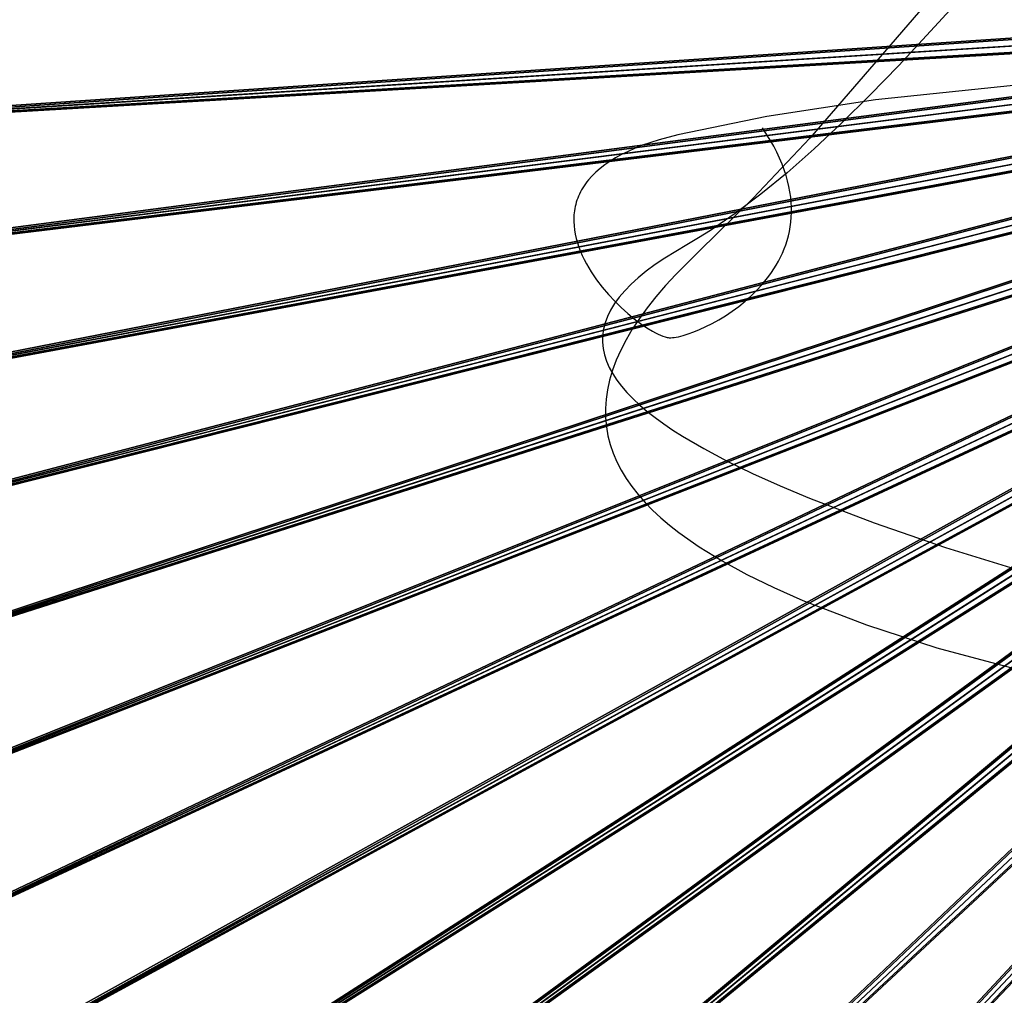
# Model space of a CAD drawing. Header units: millimetres. Extents: x -3.53 to 3.53, y -3.53 to 3.53.
# Tile 23 of 256: x -2.41 to -1.17, y -1.26 to -0.04. Entities that reach past the tile are written whole.
import ezdxf

# ---------------------------------------------------------------- set-up
doc = ezdxf.new("R2010")
doc.units = ezdxf.units.MM
doc.layers.get('0').update_dxf_attribs({"true_color": 0x5890e1})

msp = doc.modelspace()

# ---------------------------------------------------------------- linework, layer by layer
at = {"color": 34, "true_color": 0xb1581b}
for points in [[(-1.2289, -0.0169, -27.2444), (-1.3034, -0.0978, -27.2061), (-1.3396, -0.135, -27.1853), (-1.375, -0.1699, -27.1633), (-1.4096, -0.2023, -27.14), (-1.4434, -0.2321, -27.1154), (-1.4763, -0.2592, -27.0894), (-1.5083, -0.2833, -27.0619), (-1.5393, -0.3045, -27.033), (-1.5544, -0.3139, -27.0179), (-1.5692, -0.3225, -27.0025), (-1.5968, -0.3391, -26.9712), (-1.6089, -0.3473, -26.9559), (-1.62, -0.3555, -26.9407), (-1.63, -0.3637, -26.9257), (-1.639, -0.3718, -26.911), (-1.6469, -0.38, -26.8964), (-1.6538, -0.3881, -26.8819), (-1.6597, -0.3962, -26.8677), (-1.6646, -0.4043, -26.8536), (-1.6686, -0.4123, -26.8397), (-1.6715, -0.4204, -26.826), (-1.6736, -0.4284, -26.8125), (-1.6746, -0.4364, -26.7991), (-1.6748, -0.4444, -26.7859), (-1.674, -0.4524, -26.7728), (-1.6723, -0.4603, -26.7599), (-1.6698, -0.4683, -26.7471), (-1.6663, -0.4762, -26.7345), (-1.662, -0.4841, -26.7221), (-1.6569, -0.492, -26.7098), (-1.6509, -0.4999, -26.6977), (-1.6441, -0.5077, -26.6857), (-1.6365, -0.5156, -26.6738), (-1.628, -0.5234, -26.6621), (-1.6188, -0.5313, -26.6505), (-1.6089, -0.5391, -26.6391), (-1.5981, -0.5469, -26.6278), (-1.5867, -0.5547, -26.6166), (-1.5745, -0.5625, -26.6056), (-1.5479, -0.578, -26.5838), (-1.5186, -0.5936, -26.5626), (-1.4866, -0.6091, -26.5419), (-1.4521, -0.6245, -26.5216), (-1.4151, -0.64, -26.5017), (-1.3342, -0.6709, -26.4632), (-1.2448, -0.7018, -26.4262), (-1.0436, -0.7636, -26.3562)], [(-1.2654, -0.0154, -23.4924), (-1.415, -0.1887, -23.4161), (-1.4858, -0.2639, -23.3781), (-1.5536, -0.3304, -23.34), (-1.583, -0.3595, -23.3218), (-1.596, -0.3737, -23.3127), (-1.608, -0.3877, -23.3035), (-1.6188, -0.4014, -23.2944), (-1.6286, -0.415, -23.2852), (-1.6374, -0.4283, -23.276), (-1.6451, -0.4415, -23.2668), (-1.6518, -0.4544, -23.2576), (-1.6575, -0.4671, -23.2484), (-1.6621, -0.4797, -23.2391), (-1.6658, -0.492, -23.2299), (-1.6685, -0.5041, -23.2206), (-1.6703, -0.5161, -23.2113), (-1.6711, -0.5278, -23.202), (-1.671, -0.5394, -23.1927), (-1.6699, -0.5508, -23.1834), (-1.668, -0.562, -23.1741), (-1.6652, -0.573, -23.1647), (-1.6615, -0.5838, -23.1554), (-1.6569, -0.5945, -23.146), (-1.6515, -0.605, -23.1366), (-1.6452, -0.6153, -23.1272), (-1.6381, -0.6255, -23.1178), (-1.6302, -0.6355, -23.1084), (-1.6215, -0.6454, -23.099), (-1.612, -0.6551, -23.0896), (-1.6018, -0.6646, -23.0802), (-1.5908, -0.674, -23.0707), (-1.579, -0.6832, -23.0613), (-1.5534, -0.7013, -23.0423), (-1.5249, -0.7188, -23.0233), (-1.4937, -0.7358, -23.0043), (-1.4599, -0.7522, -22.9853), (-1.4236, -0.7682, -22.9662), (-1.344, -0.7987, -22.9279), (-1.2558, -0.8276, -22.8895), (-1.0567, -0.881, -22.8125)]]:
    msp.add_polyline3d(points, dxfattribs=at)
at = {"color": 18, "true_color": 0x000000}
for points in [[(-0.9869, -0.105, -23.3369), (-1.3327, -0.1407, -23.3361), (-1.4688, -0.1615, -23.3359), (-1.5804, -0.1844, -23.3358), (-1.6038, -0.1907, -23.3358), (-1.6246, -0.1977, -23.3359), (-1.634, -0.2015, -23.3359), (-1.6428, -0.2054, -23.3359), (-1.6509, -0.2094, -23.336), (-1.6585, -0.2136, -23.336), (-1.6655, -0.2179, -23.336), (-1.6719, -0.2224, -23.3361), (-1.6778, -0.2269, -23.3362), (-1.6832, -0.2316, -23.3362), (-1.688, -0.2363, -23.3363), (-1.6923, -0.2412, -23.3363), (-1.6943, -0.2436, -23.3364), (-1.6961, -0.2461, -23.3364), (-1.6978, -0.2486, -23.3364), (-1.6994, -0.2511, -23.3365), (-1.7009, -0.2537, -23.3365), (-1.7023, -0.2562, -23.3366), (-1.7036, -0.2588, -23.3366), (-1.7048, -0.2614, -23.3366), (-1.7058, -0.2639, -23.3367), (-1.7068, -0.2666, -23.3367), (-1.7076, -0.2692, -23.3368), (-1.7083, -0.2718, -23.3368), (-1.709, -0.2745, -23.3368), (-1.7095, -0.2771, -23.3369), (-1.71, -0.2798, -23.3369), (-1.7103, -0.2824, -23.337), (-1.7106, -0.2851, -23.337), (-1.7107, -0.2878, -23.3371), (-1.7108, -0.2905, -23.3371), (-1.7108, -0.2932, -23.3372), (-1.7105, -0.2985, -23.3372), (-1.7099, -0.3039, -23.3373), (-1.7089, -0.3093, -23.3374), (-1.7077, -0.3147, -23.3375), (-1.7062, -0.32, -23.3376), (-1.7044, -0.3254, -23.3377), (-1.7024, -0.3307, -23.3378), (-1.7001, -0.3359, -23.3379), (-1.6976, -0.3411, -23.338), (-1.6949, -0.3463, -23.3381), (-1.6889, -0.3564, -23.3383), (-1.6822, -0.3662, -23.3385), (-1.675, -0.3757, -23.3387), (-1.6674, -0.3847, -23.3389), (-1.6594, -0.3932, -23.3391), (-1.6513, -0.4012, -23.3392), (-1.6431, -0.4086, -23.3394), (-1.635, -0.4153, -23.3395), (-1.627, -0.4213, -23.3396), (-1.6193, -0.4266, -23.3398), (-1.612, -0.4309, -23.3399), (-1.6085, -0.4328, -23.3399), (-1.6052, -0.4344, -23.3399), (-1.6021, -0.4358, -23.34), (-1.5991, -0.437, -23.34), (-1.5963, -0.4379, -23.34), (-1.595, -0.4382, -23.34), (-1.5937, -0.4385, -23.34), (-1.5925, -0.4387, -23.34), (-1.5914, -0.4389, -23.34), (-1.5903, -0.4389, -23.34), (-1.5893, -0.4389, -23.34), (-1.5872, -0.4388, -23.34), (-1.5849, -0.4386, -23.34), (-1.5824, -0.4382, -23.34), (-1.5797, -0.4377, -23.34), (-1.5738, -0.4362, -23.34), (-1.5674, -0.4342, -23.34), (-1.5604, -0.4317, -23.34), (-1.553, -0.4287, -23.34), (-1.5453, -0.4251, -23.34), (-1.5372, -0.4211, -23.34), (-1.529, -0.4165, -23.34), (-1.5207, -0.4114, -23.34), (-1.5123, -0.4058, -23.34), (-1.504, -0.3997, -23.34), (-1.4958, -0.3931, -23.34), (-1.4879, -0.3859, -23.34), (-1.4802, -0.3783, -23.34), (-1.473, -0.3702, -23.34), (-1.4661, -0.3616, -23.34), (-1.4629, -0.3571, -23.34), (-1.4598, -0.3525, -23.34), (-1.4569, -0.3478, -23.34), (-1.4542, -0.343, -23.34), (-1.4516, -0.338, -23.34), (-1.4492, -0.3329, -23.34), (-1.447, -0.3277, -23.34), (-1.4451, -0.3224, -23.34), (-1.4433, -0.3169, -23.34), (-1.4418, -0.3114, -23.34), (-1.4405, -0.3057, -23.34), (-1.4394, -0.2999, -23.34), (-1.4386, -0.294, -23.34), (-1.4381, -0.2879, -23.34), (-1.4378, -0.2818, -23.34), (-1.4379, -0.2755, -23.34), (-1.4382, -0.2691, -23.34), (-1.4388, -0.2626, -23.34), (-1.4398, -0.256, -23.34), (-1.4411, -0.2493, -23.34), (-1.4427, -0.2424, -23.34), (-1.4447, -0.2355, -23.34), (-1.447, -0.2284, -23.34), (-1.4497, -0.2212, -23.34), (-1.4528, -0.2139, -23.34), (-1.4563, -0.2065, -23.34), (-1.4602, -0.199, -23.34), (-1.4645, -0.1914, -23.34), (-1.4743, -0.1758, -23.34)], [(-0.9869, -0.105, -26.9993), (-1.3327, -0.1407, -26.9985), (-1.4688, -0.1615, -26.9983), (-1.5804, -0.1844, -26.9982), (-1.6038, -0.1907, -26.9983), (-1.6246, -0.1977, -26.9983), (-1.634, -0.2015, -26.9983), (-1.6428, -0.2054, -26.9984), (-1.6509, -0.2094, -26.9984), (-1.6585, -0.2136, -26.9984), (-1.6655, -0.2179, -26.9985), (-1.6719, -0.2224, -26.9985), (-1.6778, -0.2269, -26.9986), (-1.6832, -0.2316, -26.9986), (-1.688, -0.2363, -26.9987), (-1.6923, -0.2412, -26.9988), (-1.6943, -0.2436, -26.9988), (-1.6961, -0.2461, -26.9988), (-1.6978, -0.2486, -26.9989), (-1.6994, -0.2511, -26.9989), (-1.7009, -0.2537, -26.9989), (-1.7023, -0.2562, -26.999), (-1.7036, -0.2588, -26.999), (-1.7048, -0.2614, -26.9991), (-1.7058, -0.264, -26.9991), (-1.7068, -0.2666, -26.9991), (-1.7076, -0.2692, -26.9992), (-1.7083, -0.2718, -26.9992), (-1.709, -0.2745, -26.9993), (-1.7095, -0.2771, -26.9993), (-1.71, -0.2798, -26.9994), (-1.7103, -0.2824, -26.9994), (-1.7106, -0.2851, -26.9994), (-1.7107, -0.2878, -26.9995), (-1.7108, -0.2905, -26.9995), (-1.7108, -0.2932, -26.9996), (-1.7105, -0.2985, -26.9997), (-1.7099, -0.3039, -26.9998), (-1.7089, -0.3093, -26.9999), (-1.7077, -0.3147, -27), (-1.7062, -0.32, -27.0001), (-1.7044, -0.3254, -27.0002), (-1.7024, -0.3307, -27.0003), (-1.7001, -0.3359, -27.0004), (-1.6976, -0.3411, -27.0005), (-1.6949, -0.3463, -27.0006), (-1.6889, -0.3564, -27.0007), (-1.6822, -0.3662, -27.0009), (-1.675, -0.3757, -27.0011), (-1.6674, -0.3847, -27.0013), (-1.6594, -0.3932, -27.0015), (-1.6513, -0.4012, -27.0016), (-1.6431, -0.4086, -27.0018), (-1.635, -0.4153, -27.0019), (-1.627, -0.4213, -27.0021), (-1.6193, -0.4266, -27.0022), (-1.612, -0.4309, -27.0023), (-1.6085, -0.4328, -27.0023), (-1.6052, -0.4344, -27.0024), (-1.6021, -0.4358, -27.0024), (-1.5991, -0.437, -27.0024), (-1.5963, -0.4379, -27.0024), (-1.595, -0.4382, -27.0024), (-1.5937, -0.4385, -27.0024), (-1.5925, -0.4387, -27.0025), (-1.5914, -0.4389, -27.0025), (-1.5903, -0.4389, -27.0025), (-1.5893, -0.4389, -27.0025), (-1.5872, -0.4388, -27.0025), (-1.5849, -0.4386, -27.0025), (-1.5824, -0.4382, -27.0025), (-1.5797, -0.4377, -27.0025), (-1.5738, -0.4362, -27.0025), (-1.5674, -0.4342, -27.0025), (-1.5604, -0.4317, -27.0025), (-1.553, -0.4287, -27.0025), (-1.5453, -0.4251, -27.0025), (-1.5372, -0.4211, -27.0025), (-1.529, -0.4165, -27.0025), (-1.5207, -0.4114, -27.0025), (-1.5123, -0.4058, -27.0025), (-1.504, -0.3997, -27.0025), (-1.4958, -0.3931, -27.0025), (-1.4879, -0.3859, -27.0025), (-1.4802, -0.3783, -27.0025), (-1.473, -0.3702, -27.0025), (-1.4661, -0.3616, -27.0025), (-1.4629, -0.3571, -27.0025), (-1.4598, -0.3525, -27.0025), (-1.4569, -0.3478, -27.0025), (-1.4542, -0.343, -27.0025), (-1.4516, -0.338, -27.0025), (-1.4492, -0.3329, -27.0025), (-1.447, -0.3277, -27.0025), (-1.4451, -0.3224, -27.0025), (-1.4433, -0.3169, -27.0025), (-1.4418, -0.3114, -27.0025), (-1.4405, -0.3057, -27.0025), (-1.4394, -0.2999, -27.0025), (-1.4386, -0.294, -27.0025), (-1.4381, -0.2879, -27.0025), (-1.4378, -0.2818, -27.0025), (-1.4379, -0.2755, -27.0025), (-1.4382, -0.2691, -27.0025), (-1.4388, -0.2626, -27.0025), (-1.4398, -0.256, -27.0025), (-1.4411, -0.2493, -27.0025), (-1.4427, -0.2424, -27.0025), (-1.4447, -0.2355, -27.0025), (-1.447, -0.2284, -27.0025), (-1.4497, -0.2212, -27.0025), (-1.4528, -0.2139, -27.0025), (-1.4563, -0.2065, -27.0025), (-1.4602, -0.199, -27.0025), (-1.4645, -0.1914, -27.0025), (-1.4743, -0.1758, -27.0025)]]:
    msp.add_polyline3d(points, dxfattribs=at)

# ---------------------------------------------------------------- meshes
at = {"color": 206, "true_color": 0x6c0888}
mesh = msp.add_polyface(dxfattribs=at)
corners = [(-2.9441, 0, 33), (-0.1996, -0.0126, 33), (-2.9383, -0.1849, 33), (-0.2, 0, 33.3402), (-2.8696, 0, 33.3253), (-2.864, -0.1802, 33.3253), (-0.1984, -0.0251, 33), (-2.9209, -0.369, 33), (-0.1996, -0.0126, 33.3402), (-2.847, -0.3597, 33.3253), (-0.1965, -0.0375, 33), (-2.892, -0.5517, 33), (-0.1984, -0.0251, 33.3402), (-2.8188, -0.5377, 33.3253), (-0.1937, -0.0497, 33), (-2.8516, -0.7322, 33), (-0.1965, -0.0375, 33.3402), (-2.7795, -0.7136, 33.3253), (-0.1902, -0.0618, 33), (-2.8, -0.9098, 33), (-0.1937, -0.0497, 33.3402), (-2.7292, -0.8868, 33.3253), (-0.186, -0.0736, 33), (-2.7374, -1.0838, 33), (-0.1902, -0.0618, 33.3402), (-2.6681, -1.0564, 33.3253), (-0.181, -0.0852, 33), (-2.6639, -1.2535, 33), (-0.186, -0.0736, 33.3402), (-2.5965, -1.2218, 33.3253), (-0.1753, -0.0964, 33), (-2.5799, -1.4183, 33), (-0.181, -0.0852, 33.3402), (-2.5147, -1.3825, 33.3253), (-0.1689, -0.1072, 33), (-2.4858, -1.5775, 33), (-0.1753, -0.0964, 33.3402), (-2.4229, -1.5376, 33.3253), (-2.5145, -1.5957, 33.0024), (-2.4006, -1.7441, 33.0011), (-2.4093, -1.7505, 33.0024), (-2.5054, -1.5899, 33.0011), (-2.3914, -1.7375, 33.0003), (-2.4958, -1.5839, 33.0003), (-2.3818, -1.7305, 33), (-0.1618, -0.1176, 33), (-0.1689, -0.1072, 33.3402), (-2.3216, -1.6867, 33.3253), (-2.4984, -1.5855, 33.5487), (-2.3939, -1.7393, 33.5487), (-2.3698, -1.7217, 34.213), (-2.4801, -1.8019, 33.0453), (-2.4754, -1.7985, 33.0395), (-2.3576, -1.9504, 33.0395), (-2.4705, -1.7949, 33.0341), (-2.3529, -1.9465, 33.0341), (-2.4652, -1.791, 33.029), (-2.3478, -1.9423, 33.029), (-2.4595, -1.7869, 33.0243), (-2.3424, -1.9378, 33.0243), (-2.4535, -1.7825, 33.0199), (-2.3367, -1.9331, 33.0199), (-2.4471, -1.7779, 33.0159), (-2.3306, -1.928, 33.0159), (-2.4403, -1.773, 33.0123), (-2.3241, -1.9227, 33.0123), (-2.4331, -1.7678, 33.0092), (-2.3173, -1.9171, 33.0092), (-2.4256, -1.7623, 33.0064), (-2.3102, -1.9111, 33.0064), (-2.4177, -1.7565, 33.0042), (-2.3026, -1.9049, 33.0042), (-2.2947, -1.8983, 33.0024), (-2.2863, -1.8914, 33.0011), (-2.2776, -1.8842, 33.0003), (-2.2685, -1.8766, 33), (-0.1541, -0.1275, 33), (-0.1618, -0.1176, 33.3402), (-2.2111, -1.8292, 33.3253), (-2.2799, -1.8861, 33.5487), (-2.257, -1.8671, 34.213), (-2.5144, -1.8268, 34.3484), (-2.3947, -1.9811, 34.3484), (-0.1458, -0.1369, 33), (-2.1462, -2.0154, 33), (-0.1541, -0.1275, 33.3402), (-2.0919, -1.9644, 33.3253), (-0.1369, -0.1458, 33), (-2.0154, -2.1462, 33), (-0.1458, -0.1369, 33.3402), (-1.9644, -2.0919, 33.3253), (-0.1275, -0.1541, 33), (-1.8766, -2.2685, 33), (-0.1369, -0.1458, 33.3402), (-1.8292, -2.2111, 33.3253), (-0.1176, -0.1618, 33), (-1.7305, -2.3818, 33)]
mesh.append_faces([[corners[k] for k in face] for face in [(0, 1, 2), (2, 6, 7), (7, 10, 11), (11, 14, 15), (15, 18, 19), (19, 22, 23), (23, 26, 27), (27, 30, 31), (31, 34, 35), (38, 39, 40), (41, 42, 39), (43, 44, 42), (35, 45, 44), (37, 49, 47), (48, 50, 49), (68, 71, 69), (70, 72, 71), (40, 73, 72), (39, 74, 73), (42, 75, 74), (44, 76, 75), (47, 79, 78), (49, 80, 79), (50, 82, 80), (75, 83, 84), (84, 87, 88), (88, 91, 92), (92, 95, 96)]], dxfattribs={"vtx0": -1, "color": 206})
mesh.append_faces([[corners[k] for k in face] for face in [(3, 4, 5), (8, 5, 9), (12, 9, 13), (16, 13, 17), (20, 17, 21), (24, 21, 25), (28, 25, 29), (32, 29, 33), (36, 33, 37), (46, 37, 47), (37, 48, 49), (51, 52, 53), (52, 54, 55), (54, 56, 57), (56, 58, 59), (58, 60, 61), (60, 62, 63), (62, 64, 65), (64, 66, 67), (66, 68, 69), (68, 70, 71), (70, 40, 72), (40, 39, 73), (39, 42, 74), (42, 44, 75), (77, 47, 78), (47, 49, 79), (49, 50, 80), (50, 81, 82), (85, 78, 86), (89, 86, 90), (93, 90, 94)]], dxfattribs={"vtx2": -1, "color": 206})
mesh = msp.add_polyface(dxfattribs=at)
corners = [(-2.9441, 0, 33), (-0.2, 0, 33), (-0.1996, -0.0126, 33), (-0.2, 0, 33.3402), (-0.1996, -0.0126, 33.3402), (-2.864, -0.1802, 33.3253), (-2.9383, -0.1849, 33), (-0.1984, -0.0251, 33), (-0.1984, -0.0251, 33.3402), (-2.847, -0.3597, 33.3253), (-2.9209, -0.369, 33), (-0.1965, -0.0375, 33), (-0.1965, -0.0375, 33.3402), (-2.8188, -0.5377, 33.3253), (-2.892, -0.5517, 33), (-0.1937, -0.0497, 33), (-0.1937, -0.0497, 33.3402), (-2.7795, -0.7136, 33.3253), (-2.8516, -0.7322, 33), (-0.1902, -0.0618, 33), (-0.1902, -0.0618, 33.3402), (-2.7292, -0.8868, 33.3253), (-0.186, -0.0736, 33.3402), (-0.186, -0.0736, 33), (-0.181, -0.0852, 33.3402), (-0.181, -0.0852, 33), (-0.1753, -0.0964, 33.3402), (-0.1753, -0.0964, 33), (-0.1689, -0.1072, 33.3402), (-0.1689, -0.1072, 33), (-0.1618, -0.1176, 33.3402), (-0.1618, -0.1176, 33), (-0.1541, -0.1275, 33.3402), (-0.1541, -0.1275, 33), (-0.1458, -0.1369, 33.3402), (-0.1458, -0.1369, 33), (-0.1369, -0.1458, 33.3402), (-0.1369, -0.1458, 33), (-0.1275, -0.1541, 33.3402), (-0.1275, -0.1541, 33), (-0.1176, -0.1618, 33.3402), (-0.1176, -0.1618, 33), (-0.1072, -0.1689, 33.3402), (-0.1072, -0.1689, 33), (-0.0964, -0.1753, 33.3402), (-0.0964, -0.1753, 33), (-0.0852, -0.181, 33.3402), (-0.0852, -0.181, 33), (-0.0736, -0.186, 33.3402), (-0.0736, -0.186, 33), (-0.0618, -0.1902, 33.3402), (-0.0618, -0.1902, 33), (-0.0497, -0.1937, 33.3402), (-0.0497, -0.1937, 33), (-0.0375, -0.1965, 33.3402), (-0.0375, -0.1965, 33), (-0.0251, -0.1984, 33.3402), (-0.0251, -0.1984, 33), (-0.0126, -0.1996, 33.3402), (-0.0126, -0.1996, 33), (0, -0.2, 33.3402), (0, -0.2, 33)]
mesh.append_faces([[corners[k] for k in face] for face in [(1, 4, 2), (3, 5, 4), (2, 8, 7), (4, 9, 8), (7, 12, 11), (8, 13, 12), (11, 16, 15), (12, 17, 16), (15, 20, 19), (16, 21, 20), (19, 22, 23), (23, 24, 25), (25, 26, 27), (27, 28, 29), (29, 30, 31), (31, 32, 33), (33, 34, 35), (35, 36, 37), (37, 38, 39), (39, 40, 41), (41, 42, 43), (43, 44, 45), (45, 46, 47), (47, 48, 49), (49, 50, 51), (51, 52, 53), (53, 54, 55), (55, 56, 57), (57, 58, 59), (59, 60, 61)]], dxfattribs={"vtx0": -1, "color": 206})
mesh.append_faces([[corners[k] for k in face] for face in [(0, 1, 2), (1, 3, 4), (6, 2, 7), (2, 4, 8), (10, 7, 11), (7, 8, 12), (14, 11, 15), (11, 12, 16), (18, 15, 19), (15, 16, 20), (19, 20, 22), (23, 22, 24), (25, 24, 26), (27, 26, 28), (29, 28, 30), (31, 30, 32), (33, 32, 34), (35, 34, 36), (37, 36, 38), (39, 38, 40), (41, 40, 42), (43, 42, 44), (45, 44, 46), (47, 46, 48), (49, 48, 50), (51, 50, 52), (53, 52, 54), (55, 54, 56), (57, 56, 58), (59, 58, 60)]], dxfattribs={"vtx2": -1, "color": 206})
mesh = msp.add_polyface(dxfattribs=at)
corners = [(-3.3489, -0.8599, -8.7778), (-3.3885, -0.6464, -8.7725), (-3.3963, -0.6479, -8.7778), (-3.3412, -0.8579, -8.7725), (-3.3802, -0.6448, -8.7675), (-3.333, -0.8558, -8.7675), (-3.3714, -0.6431, -8.763), (-3.3243, -0.8535, -8.763), (-3.362, -0.6413, -8.7589), (-3.3151, -0.8512, -8.7589), (-3.3522, -0.6395, -8.7553), (-3.3054, -0.8487, -8.7553), (-3.3418, -0.6375, -8.7522), (-3.2952, -0.8461, -8.7522), (-3.3309, -0.6354, -8.7497), (-3.2844, -0.8433, -8.7497), (-3.3194, -0.6332, -8.7476), (-3.2731, -0.8404, -8.7476), (-3.3073, -0.6309, -8.7461), (-3.2612, -0.8373, -8.7461), (-3.2947, -0.6285, -8.7452), (-3.2487, -0.8341, -8.7452), (-3.2815, -0.626, -8.7449), (-3.1539, -0.8098, -9.1141), (-3.2981, -0.6291, -9.3675), (-3.1985, -0.6101, -9.1141), (-3.2521, -0.835, -9.3675), (-3.2649, -0.6228, -11.5706), (-3.2193, -0.8266, -11.5706), (-3.4641, -0.6608, -11.7242), (-3.3957, -0.429, -8.7589), (-3.3857, -0.4277, -8.7553), (-3.3752, -0.4264, -8.7522), (-3.3642, -0.425, -8.7497), (-3.3526, -0.4235, -8.7476), (-3.3404, -0.422, -8.7461), (-3.3277, -0.4204, -8.7452), (-3.3143, -0.4187, -8.7449), (-3.3311, -0.4208, -9.3675), (-3.2305, -0.4081, -9.1141), (-3.2976, -0.4166, -11.5706), (-3.4987, -0.442, -11.7242), (-3.3842, -0.2129, -8.7497), (-3.3726, -0.2122, -8.7476), (-3.3603, -0.2114, -8.7461), (-3.3475, -0.2106, -8.7452), (-3.3341, -0.2098, -8.7449), (-0.2265, -0.0143, -8.7449), (-3.3509, -0.2108, -9.3675), (-3.2497, -0.2045, -9.1141), (-3.3172, -0.2087, -11.5706), (-3.5196, -0.2214, -11.7242), (-3.3792, 0, -8.7476), (-3.367, 0, -8.7461), (-3.3541, 0, -8.7452), (-3.3407, 0, -8.7449), (-0.2269, 0, -8.7449), (-3.3576, 0, -9.3675), (-3.2562, 0, -9.1141), (-3.3238, 0, -11.5706)]
mesh.append_faces([[corners[k] for k in face] for face in [(0, 1, 2), (3, 4, 1), (5, 6, 4), (7, 8, 6), (9, 10, 8), (11, 12, 10), (13, 14, 12), (15, 16, 14), (17, 18, 16), (19, 20, 18), (21, 22, 20), (23, 24, 25), (26, 27, 24), (28, 29, 27), (10, 32, 31), (12, 33, 32), (14, 34, 33), (16, 35, 34), (18, 36, 35), (20, 37, 36), (25, 38, 39), (24, 40, 38), (27, 41, 40), (33, 43, 42), (34, 44, 43), (35, 45, 44), (36, 46, 45), (37, 47, 46), (39, 48, 49), (38, 50, 48), (40, 51, 50), (43, 53, 52), (44, 54, 53), (45, 55, 54), (46, 56, 55), (49, 57, 58), (48, 59, 57)]], dxfattribs={"vtx0": -1, "color": 206})
mesh.append_faces([[corners[k] for k in face] for face in [(6, 8, 30), (8, 10, 31), (10, 12, 32), (12, 14, 33), (14, 16, 34), (16, 18, 35), (18, 20, 36), (20, 22, 37), (25, 24, 38), (24, 27, 40), (32, 33, 42), (33, 34, 43), (34, 35, 44), (35, 36, 45), (36, 37, 46), (39, 38, 48), (38, 40, 50), (42, 43, 52), (43, 44, 53), (44, 45, 54), (45, 46, 55), (49, 48, 57), (48, 50, 59)]], dxfattribs={"vtx2": -1, "color": 206})
mesh = msp.add_polyface(dxfattribs=at)
corners = [(-1.0323, -3.1772, -8.7449), (-0.0701, -0.2158, -8.7449), (-0.0835, -0.211, -8.7449), (-0.0701, -0.2158, -9.131), (-1.1987, -3.0275, -9.1141), (-0.0835, -0.211, -9.131), (-1.2298, -3.1061, -8.7449), (-0.0966, -0.2053, -8.7449), (-1.3864, -2.9463, -9.1141), (-0.0966, -0.2053, -9.131), (-1.4224, -3.0227, -8.7449), (-0.1093, -0.1989, -8.7449), (-1.5687, -2.8534, -9.1141), (-0.1093, -0.1989, -9.131), (-1.6094, -2.9274, -8.7449), (-0.1216, -0.1916, -8.7449), (-1.7447, -2.7493, -9.1141), (-0.1216, -0.1916, -9.131), (-1.79, -2.8206, -8.7449), (-0.1334, -0.1836, -8.7449), (-1.9139, -2.6343, -9.1141), (-0.1334, -0.1836, -9.131), (-1.9636, -2.7027, -8.7449), (-0.1447, -0.1749, -8.7449), (-2.0756, -2.5089, -9.1141), (-0.1447, -0.1749, -9.131), (-2.1294, -2.574, -8.7449), (-0.1554, -0.1654, -8.7449), (-2.229, -2.3736, -9.1141), (-0.1554, -0.1654, -9.131), (-2.2868, -2.4352, -8.7449), (-0.1654, -0.1554, -8.7449), (-2.3736, -2.229, -9.1141), (-0.1654, -0.1554, -9.131), (-2.4352, -2.2868, -8.7449), (-0.1749, -0.1447, -8.7449), (-2.5089, -2.0756, -9.1141), (-0.1749, -0.1447, -9.131), (-2.574, -2.1294, -8.7449), (-0.1836, -0.1334, -8.7449), (-2.6343, -1.9139, -9.1141), (-0.1836, -0.1334, -9.131), (-2.7027, -1.9636, -8.7449), (-0.1916, -0.1216, -8.7449), (-2.8206, -1.79, -8.7449), (-2.7493, -1.7447, -9.1141), (-0.1916, -0.1216, -9.131), (-0.1989, -0.1093, -8.7449), (-2.9274, -1.6094, -8.7449), (-2.8534, -1.5687, -9.1141), (-0.1989, -0.1093, -9.131), (-0.2053, -0.0966, -8.7449), (-3.0227, -1.4224, -8.7449), (-2.9463, -1.3864, -9.1141), (-0.2053, -0.0966, -9.131), (-0.211, -0.0835, -8.7449), (-3.1061, -1.2298, -8.7449), (-3.0275, -1.1987, -9.1141), (-0.211, -0.0835, -9.131), (-0.2158, -0.0701, -8.7449), (-3.1772, -1.0323, -8.7449), (-3.0968, -1.0062, -9.1141), (-0.2158, -0.0701, -9.131), (-0.2198, -0.0564, -8.7449), (-3.2357, -0.8308, -8.7449), (-3.1539, -0.8098, -9.1141), (-0.2198, -0.0564, -9.131), (-0.2229, -0.0425, -8.7449), (-3.2815, -0.626, -8.7449), (-3.1985, -0.6101, -9.1141), (-0.2229, -0.0425, -9.131), (-0.2252, -0.0284, -8.7449), (-3.3143, -0.4187, -8.7449), (-3.2305, -0.4081, -9.1141), (-0.2252, -0.0284, -9.131), (-0.2265, -0.0143, -8.7449), (-3.2497, -0.2045, -9.1141), (-0.2265, -0.0143, -9.131), (-3.3341, -0.2098, -8.7449), (-0.2269, 0, -8.7449), (-3.2562, 0, -9.1141), (-0.2269, 0, -9.131)]
mesh.append_faces([[corners[k] for k in face] for face in [(3, 4, 5), (5, 8, 9), (9, 12, 13), (13, 16, 17), (17, 20, 21), (21, 24, 25), (25, 28, 29), (29, 32, 33), (33, 36, 37), (37, 40, 41), (42, 43, 44), (41, 45, 46), (44, 47, 48), (46, 49, 50), (48, 51, 52), (50, 53, 54), (52, 55, 56), (54, 57, 58), (56, 59, 60), (58, 61, 62), (60, 63, 64), (62, 65, 66), (64, 67, 68), (66, 69, 70), (68, 71, 72), (70, 73, 74), (74, 76, 77), (77, 80, 81)]], dxfattribs={"vtx0": -1, "color": 206})
mesh.append_faces([[corners[k] for k in face] for face in [(0, 1, 2), (6, 2, 7), (10, 7, 11), (14, 11, 15), (18, 15, 19), (22, 19, 23), (26, 23, 27), (30, 27, 31), (34, 31, 35), (38, 35, 39), (37, 36, 40), (42, 39, 43), (41, 40, 45), (44, 43, 47), (46, 45, 49), (48, 47, 51), (50, 49, 53), (52, 51, 55), (54, 53, 57), (56, 55, 59), (58, 57, 61), (60, 59, 63), (62, 61, 65), (64, 63, 67), (66, 65, 69), (68, 67, 71), (70, 69, 73), (72, 71, 75), (74, 73, 76), (78, 75, 79), (77, 76, 80)]], dxfattribs={"vtx2": -1, "color": 206})
mesh = msp.add_polyface(dxfattribs=at)
corners = [(-2.8, -0.9098, 33), (-0.1902, -0.0618, 33), (-0.186, -0.0736, 33), (-0.1902, -0.0618, 33.3402), (-2.6681, -1.0564, 33.3253), (-0.186, -0.0736, 33.3402), (-2.7374, -1.0838, 33), (-0.181, -0.0852, 33), (-2.5965, -1.2218, 33.3253), (-0.181, -0.0852, 33.3402), (-2.6639, -1.2535, 33), (-0.1753, -0.0964, 33), (-2.5147, -1.3825, 33.3253), (-0.1753, -0.0964, 33.3402), (-2.5799, -1.4183, 33), (-0.1689, -0.1072, 33), (-2.4229, -1.5376, 33.3253), (-0.1689, -0.1072, 33.3402), (-2.4858, -1.5775, 33), (-0.1618, -0.1176, 33), (-2.3216, -1.6867, 33.3253), (-0.1618, -0.1176, 33.3402), (-2.3818, -1.7305, 33), (-0.1541, -0.1275, 33), (-2.2111, -1.8292, 33.3253), (-0.1541, -0.1275, 33.3402), (-2.2685, -1.8766, 33), (-0.1458, -0.1369, 33), (-2.0919, -1.9644, 33.3253), (-0.1458, -0.1369, 33.3402), (-2.1462, -2.0154, 33), (-0.1369, -0.1458, 33), (-1.9644, -2.0919, 33.3253), (-0.1369, -0.1458, 33.3402), (-2.0154, -2.1462, 33), (-0.1275, -0.1541, 33), (-1.8292, -2.2111, 33.3253), (-0.1275, -0.1541, 33.3402), (-1.8766, -2.2685, 33), (-0.1176, -0.1618, 33), (-1.6867, -2.3216, 33.3253), (-0.1176, -0.1618, 33.3402), (-1.7305, -2.3818, 33), (-0.1072, -0.1689, 33), (-1.5775, -2.4858, 33), (-1.5376, -2.4229, 33.3253), (-0.1072, -0.1689, 33.3402), (-0.0964, -0.1753, 33), (-1.4183, -2.5799, 33), (-1.3825, -2.5147, 33.3253), (-0.0964, -0.1753, 33.3402), (-0.0852, -0.181, 33), (-1.2535, -2.6639, 33), (-1.2218, -2.5965, 33.3253), (-0.0852, -0.181, 33.3402), (-0.0736, -0.186, 33), (-1.0838, -2.7374, 33), (-1.0564, -2.6681, 33.3253), (-0.0736, -0.186, 33.3402), (-0.0618, -0.1902, 33), (-0.9098, -2.8, 33), (-0.8868, -2.7292, 33.3253), (-0.0618, -0.1902, 33.3402), (-0.0497, -0.1937, 33), (-0.7322, -2.8516, 33), (-0.7136, -2.7795, 33.3253), (-0.0497, -0.1937, 33.3402), (-0.0375, -0.1965, 33), (-0.5517, -2.892, 33), (-0.5377, -2.8188, 33.3253), (-0.0375, -0.1965, 33.3402), (-0.0251, -0.1984, 33), (-0.369, -2.9209, 33), (-0.3597, -2.847, 33.3253), (-0.0251, -0.1984, 33.3402), (-0.0126, -0.1996, 33), (-0.1802, -2.864, 33.3253), (-0.0126, -0.1996, 33.3402), (-0.1849, -2.9383, 33), (0, -0.2, 33), (0, -2.8696, 33.3253), (0, -0.2, 33.3402)]
mesh.append_faces([[corners[k] for k in face] for face in [(3, 4, 5), (5, 8, 9), (9, 12, 13), (13, 16, 17), (17, 20, 21), (21, 24, 25), (25, 28, 29), (29, 32, 33), (33, 36, 37), (37, 40, 41), (42, 43, 44), (41, 45, 46), (44, 47, 48), (46, 49, 50), (48, 51, 52), (50, 53, 54), (52, 55, 56), (54, 57, 58), (56, 59, 60), (58, 61, 62), (60, 63, 64), (62, 65, 66), (64, 67, 68), (66, 69, 70), (68, 71, 72), (70, 73, 74), (74, 76, 77), (77, 80, 81)]], dxfattribs={"vtx0": -1, "color": 206})
mesh.append_faces([[corners[k] for k in face] for face in [(0, 1, 2), (6, 2, 7), (10, 7, 11), (14, 11, 15), (18, 15, 19), (22, 19, 23), (26, 23, 27), (30, 27, 31), (34, 31, 35), (38, 35, 39), (37, 36, 40), (42, 39, 43), (41, 40, 45), (44, 43, 47), (46, 45, 49), (48, 47, 51), (50, 49, 53), (52, 51, 55), (54, 53, 57), (56, 55, 59), (58, 57, 61), (60, 59, 63), (62, 61, 65), (64, 63, 67), (66, 65, 69), (68, 67, 71), (70, 69, 73), (72, 71, 75), (74, 73, 76), (78, 75, 79), (77, 76, 80)]], dxfattribs={"vtx2": -1, "color": 206})
mesh = msp.add_polyface(dxfattribs=at)
corners = [(0, -3.3407, -8.7449), (-0.0143, -0.2265, -8.7449), (-0.2098, -3.3341, -8.7449), (0, -0.2269, -9.131), (0, -3.2562, -9.1141), (-0.2045, -3.2497, -9.1141), (-0.0284, -0.2252, -8.7449), (-0.4187, -3.3143, -8.7449), (-0.0143, -0.2265, -9.131), (-0.4081, -3.2305, -9.1141), (-0.0425, -0.2229, -8.7449), (-0.626, -3.2815, -8.7449), (-0.0284, -0.2252, -9.131), (-0.6101, -3.1985, -9.1141), (-0.0564, -0.2198, -8.7449), (-0.8308, -3.2357, -8.7449), (-0.0425, -0.2229, -9.131), (-0.8098, -3.1539, -9.1141), (-0.0701, -0.2158, -8.7449), (-1.0323, -3.1772, -8.7449), (-0.0564, -0.2198, -9.131), (-1.0062, -3.0968, -9.1141), (-0.0835, -0.211, -8.7449), (-1.2298, -3.1061, -8.7449), (-0.0701, -0.2158, -9.131), (-1.1987, -3.0275, -9.1141), (-0.0966, -0.2053, -8.7449), (-1.4224, -3.0227, -8.7449), (-0.0835, -0.211, -9.131), (-1.3864, -2.9463, -9.1141), (-0.1093, -0.1989, -8.7449), (-1.6094, -2.9274, -8.7449), (-0.0966, -0.2053, -9.131), (-1.5687, -2.8534, -9.1141), (-0.1216, -0.1916, -8.7449), (-1.79, -2.8206, -8.7449), (-0.1093, -0.1989, -9.131), (-1.7447, -2.7493, -9.1141), (-1.8107, -2.8532, -8.7476), (-1.9791, -2.7239, -8.7461), (-1.9863, -2.7339, -8.7476), (-1.8041, -2.8428, -8.7461), (-1.9715, -2.7135, -8.7452), (-1.7972, -2.832, -8.7452), (-1.9636, -2.7027, -8.7449), (-0.1334, -0.1836, -8.7449), (-0.1216, -0.1916, -9.131), (-1.9139, -2.6343, -9.1141), (-1.7991, -2.8349, -9.3675), (-1.9735, -2.7163, -9.3675), (-1.9537, -2.689, -11.5706), (-2.0446, -2.8141, -8.7963), (-2.0408, -2.8089, -8.7898), (-2.2131, -2.6752, -8.7898), (-2.0367, -2.8032, -8.7836), (-2.2087, -2.6698, -8.7836), (-2.0323, -2.7972, -8.7778), (-2.2039, -2.6641, -8.7778), (-2.0276, -2.7908, -8.7725), (-2.1988, -2.6579, -8.7725), (-2.0226, -2.7839, -8.7675), (-2.1935, -2.6514, -8.7675), (-2.0174, -2.7767, -8.763), (-2.1877, -2.6445, -8.763), (-2.0118, -2.769, -8.7589), (-2.1817, -2.6372, -8.7589), (-2.0059, -2.7609, -8.7553), (-2.1753, -2.6295, -8.7553), (-1.9997, -2.7523, -8.7522), (-2.1686, -2.6213, -8.7522), (-1.9931, -2.7433, -8.7497), (-2.1615, -2.6128, -8.7497), (-2.154, -2.6037, -8.7476), (-2.1462, -2.5943, -8.7461), (-2.138, -2.5844, -8.7452), (-2.1294, -2.574, -8.7449), (-0.1447, -0.1749, -8.7449), (-0.1334, -0.1836, -9.131), (-2.0756, -2.5089, -9.1141), (-2.1402, -2.587, -9.3675), (-2.1187, -2.561, -11.5706), (-2.0729, -2.853, -11.7242), (-2.2479, -2.7173, -11.7242), (-0.1554, -0.1654, -8.7449), (-2.2868, -2.4352, -8.7449), (-0.1447, -0.1749, -9.131), (-2.229, -2.3736, -9.1141), (-0.1654, -0.1554, -8.7449), (-2.4352, -2.2868, -8.7449), (-0.1554, -0.1654, -9.131), (-2.3736, -2.229, -9.1141), (-0.1749, -0.1447, -8.7449), (-2.574, -2.1294, -8.7449), (-0.1654, -0.1554, -9.131), (-2.5089, -2.0756, -9.1141), (-0.1836, -0.1334, -8.7449), (-2.7027, -1.9636, -8.7449)]
mesh.append_faces([[corners[k] for k in face] for face in [(0, 1, 2), (2, 6, 7), (7, 10, 11), (11, 14, 15), (15, 18, 19), (19, 22, 23), (23, 26, 27), (27, 30, 31), (31, 34, 35), (38, 39, 40), (41, 42, 39), (43, 44, 42), (35, 45, 44), (37, 49, 47), (48, 50, 49), (68, 71, 69), (70, 72, 71), (40, 73, 72), (39, 74, 73), (42, 75, 74), (44, 76, 75), (47, 79, 78), (49, 80, 79), (50, 82, 80), (75, 83, 84), (84, 87, 88), (88, 91, 92), (92, 95, 96)]], dxfattribs={"vtx0": -1, "color": 206})
mesh.append_faces([[corners[k] for k in face] for face in [(3, 4, 5), (8, 5, 9), (12, 9, 13), (16, 13, 17), (20, 17, 21), (24, 21, 25), (28, 25, 29), (32, 29, 33), (36, 33, 37), (46, 37, 47), (37, 48, 49), (51, 52, 53), (52, 54, 55), (54, 56, 57), (56, 58, 59), (58, 60, 61), (60, 62, 63), (62, 64, 65), (64, 66, 67), (66, 68, 69), (68, 70, 71), (70, 40, 72), (40, 39, 73), (39, 42, 74), (42, 44, 75), (77, 47, 78), (47, 49, 79), (49, 50, 80), (50, 81, 82), (85, 78, 86), (89, 86, 90), (93, 90, 94)]], dxfattribs={"vtx2": -1, "color": 206})

doc.saveas('drawing.dxf')
